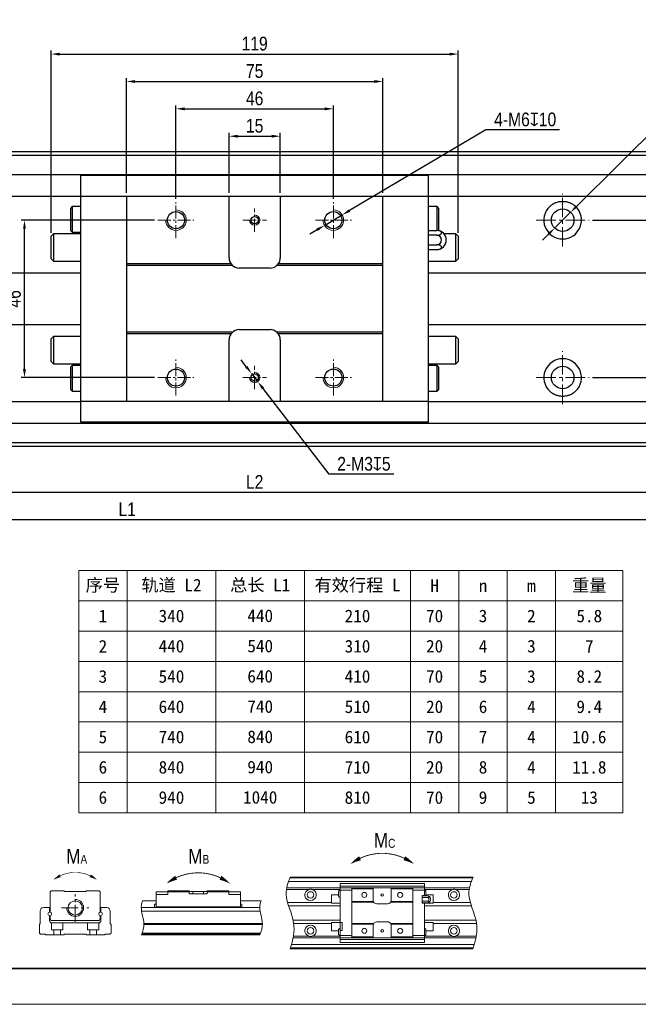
# Model space of a CAD drawing. Header units: millimetres. Extents: x 100 to 2099, y 30 to 469.
# Tile 6 of 12: x 1004 to 1185, y 30 to 318. Entities that reach past the tile are written whole.
import ezdxf

# ---------------------------------------------------------------- set-up
doc = ezdxf.new("R2010")
doc.units = ezdxf.units.MM
doc.linetypes.add('CENTER2', pattern=[28.575, 19.05, -3.175, 3.175, -3.175])
doc.layers.get('Defpoints').update_dxf_attribs({"lineweight": 13})
for name, color, linetype, lineweight in [('小粗', 7, 'Continuous', 25), ('标注', 3, 'Continuous', 13), ('点划线', 1, 'CENTER2', 13), ('粗线', 7, 'Continuous', 35), ('细线', 7, 'Continuous', 13)]:
    doc.layers.add(name, color=color, linetype=linetype, lineweight=lineweight)
doc.styles.add('4', font='ARIALN.TTF', dxfattribs={"height": 4})
doc.styles.add('7', font='ARIALN.TTF', dxfattribs={"height": 7})
doc.dimstyles.new('A4—对齐', dxfattribs={"dimtxt": 4.2, "dimasz": 2.5, "dimexe": 1, "dimexo": 1, "dimgap": 1, "dimtad": 1, "dimdec": 1, "dimzin": 9, "dimdsep": 46, "dimtxsty": '4', "dimcen": 2.5, "dimadec": 0, "dimazin": 0, "dimtm": 1e-09, "dimtfac": 1, "dimtdec": 1, "dimtmove": 0, "dimatfit": 3, "dimfxl": 0, "dimtolj": 1, "dimarcsym": 0})
doc.dimstyles.new('A4—水平', dxfattribs={"dimtxt": 4.2, "dimasz": 2.5, "dimexe": 2, "dimexo": 1, "dimgap": 1, "dimtad": 1, "dimtih": 1, "dimtoh": 1, "dimdec": 1, "dimzin": 12, "dimdsep": 46, "dimtxsty": '4', "dimcen": 2.5, "dimadec": 0, "dimazin": 0, "dimtm": 1e-09, "dimtfac": 1, "dimtdec": 1, "dimtmove": 0, "dimatfit": 3, "dimfxl": 0, "dimtolj": 1, "dimarcsym": 0})

# ---------------------------------------------------------------- blocks, each defined once
blk = doc.blocks.new('A4图框')
at = {"layer": '粗线'}
blk.add_lwpolyline([(5, 205), (292, 205), (292, 5), (5, 5)], close=True, dxfattribs=at)
at = {"layer": '细线'}
blk.add_lwpolyline([(0, 210), (297, 210), (297, 0), (0, 0)], close=True, dxfattribs=at)
blk = doc.blocks.new('扭矩')
at = {"layer": '标注'}
for points in [[(433.56, 94.07, 0.0147, 1.47, -0.053865), (436.8, 96.04, 0, 0, -1.574086)], [(455.04, 94.07, 0.0147, 1.47, 0.053865), (451.8, 96.04, 0, 0, 1.574086)], [(333.16, 88.77, 0.01, 1, -0.053865), (335.36, 90.11, 0, 0, -1.574086)], [(347.76, 88.77, 0.01, 1, 0.053865), (345.56, 90.11, 0, 0, 1.574086)], [(371.34, 87.48, 0.0147, 1.47, -0.053865), (374.58, 89.45, 0, 0, -1.574086)], [(392.81, 87.48, 0.0147, 1.47, 0.053865), (389.57, 89.45, 0, 0, 1.574086)]]:
    blk.add_lwpolyline(points, format="xyseb", dxfattribs=at)
for points, const_width in [([(451.8, 96.04, 0.223025), (436.8, 96.04, 4.483797)], 0.294), ([(345.56, 90.11, 0.223025), (335.36, 90.11, 4.483797)], 0.2), ([(389.57, 89.45, 0.223025), (374.58, 89.45, 4.483797)], 0.294)]:
    blk.add_lwpolyline(points, format="xyb", dxfattribs=dict(at, const_width=const_width))
blk.add_arc((340.46, 79.24), 2.86, 180, 90, dxfattribs=at)
for points, knots in [([(413.21, 89.69), (412.34, 87.78), (410.77, 82.72), (415.51, 74.58), (414.13, 68.38), (413.16, 65.44)], [4.418107, 4.418107, 4.418107, 4.418107, 10.533784, 20.542229, 29.51, 29.51, 29.51, 29.51]), ([(475.04, 89.69), (474.16, 87.78), (472.59, 82.72), (477.33, 74.58), (475.96, 68.38), (474.98, 65.44)], [4.418107, 4.418107, 4.418107, 4.418107, 10.533784, 20.542229, 29.51, 29.51, 29.51, 29.51]), ([(363.22, 81.67), (362.98, 80.98), (362.42, 78.47), (364.23, 74.45), (363.34, 71.38), (362.84, 70.15)], [3.929779, 3.929779, 3.929779, 3.929779, 6.143971, 11.892959, 15.773013, 15.773013, 15.773013, 15.773013]), ([(403.32, 81.67), (403.08, 80.98), (402.52, 78.47), (404.33, 74.45), (403.44, 71.38), (402.94, 70.15)], [3.929779, 3.929779, 3.929779, 3.929779, 6.143971, 11.892959, 15.773013, 15.773013, 15.773013, 15.773013])]:
    blk.add_open_spline(points, degree=3, knots=knots, dxfattribs=at)
at = {"layer": '点划线', "ltscale": 0.3}
for p, q in [((340.46, 74.58), (340.46, 83.91)), ((335.79, 79.24), (345.12, 79.24))]:
    blk.add_line(p, q, dxfattribs=at)
at = {"layer": '细线'}
for p, q in [((474.43, 88.21), (412.6, 88.21)), ((413.1, 89.43), (474.92, 89.43)), ((413.21, 89.69), (475.04, 89.69)), ((430.03, 87.55), (430.03, 67.58)), ((430.03, 87.55), (458.57, 87.55)), ((458.57, 83.32), (458.57, 87.55)), ((331.97, 84.63), (332.37, 85.04)), ((331.97, 84.63), (331.97, 77.83)), ((332.37, 85.04), (336.62, 85.04)), ((336.82, 84.84), (336.62, 85.04)), ((344.09, 84.84), (336.82, 84.84)), ((344.3, 85.04), (344.09, 84.84)), ((348.54, 85.04), (344.3, 85.04)), ((348.54, 85.04), (348.94, 84.63)), ((348.94, 84.63), (348.94, 77.83)), ((367.81, 84.63), (379.04, 84.63)), ((367.81, 84.63), (367.81, 79.53)), ((371.77, 83.83), (367.81, 83.83)), ((371.77, 85.04), (371.77, 83.83)), ((379.11, 85.04), (371.77, 85.04)), ((379.04, 84.03), (379.04, 85.04)), ((379.04, 84.03), (385.1, 84.03)), ((384.94, 84.84), (379.21, 84.84)), ((380.26, 84.84), (380.26, 84.03)), ((383.89, 84.03), (383.89, 84.84)), ((392.38, 85.04), (385.04, 85.04)), ((385.1, 84.03), (385.1, 85.04)), ((385.1, 84.63), (396.34, 84.63)), ((392.38, 85.04), (392.38, 83.83)), ((396.34, 83.83), (392.38, 83.83)), ((396.34, 79.53), (396.34, 84.63)), ((411.89, 85.45), (419.46, 85.45)), ((473.81, 86.05), (411.99, 86.05)), ((420.65, 85.45), (430.03, 85.45)), ((429.55, 83.63), (427.12, 83.63)), ((427.12, 80.8), (427.12, 83.63)), ((429.55, 83.22), (429.55, 84.84)), ((458.57, 86.55), (430.03, 86.55)), ((433.99, 85.24), (430.03, 85.24)), ((433.99, 86.05), (433.99, 69.08)), ((441.27, 85.65), (433.99, 85.65)), ((441.27, 86.05), (441.27, 81.81)), ((447.33, 86.05), (447.33, 81.81)), ((454.61, 85.65), (447.33, 85.65)), ((454.61, 69.08), (454.61, 86.05)), ((458.57, 85.24), (454.61, 85.24)), ((457.84, 80.84), (457.84, 83.47)), ((458.57, 83.47), (457.84, 83.47)), ((459.54, 83.32), (457.84, 83.32)), ((458.57, 85.45), (467.95, 85.45)), ((459.05, 83.32), (459.05, 84.84)), ((461.48, 83.63), (459.05, 83.63)), ((461.48, 80.8), (461.48, 83.63)), ((469.14, 85.45), (473.71, 85.45)), ((367.81, 81.67), (363.22, 81.67)), ((367.32, 79.36), (367.32, 80.25)), ((403.32, 81.67), (396.34, 81.67)), ((396.82, 79.36), (396.82, 80.25)), ((412.28, 81.12), (427.13, 81.12)), ((430.04, 79.99), (412.62, 79.99)), ((427.12, 80.8), (430.03, 80.8)), ((441.34, 81.4), (433.99, 81.4)), ((441.43, 81.2), (433.99, 81.2)), ((442.48, 80.6), (446.12, 80.6)), ((447.17, 81.2), (454.61, 81.2)), ((454.61, 81.4), (447.26, 81.4)), ((457.84, 82.74), (459.54, 82.74)), ((459.54, 81.57), (457.84, 81.57)), ((459.54, 80.99), (457.84, 80.99)), ((458.57, 80.84), (457.84, 80.84)), ((458.57, 80.99), (458.57, 67.58)), ((458.57, 80.8), (461.48, 80.8)), ((474.45, 79.99), (458.57, 79.99)), ((460.67, 82.44), (460.67, 81.87)), ((461.47, 81.12), (474.11, 81.12)), ((328.6, 73.93), (328.6, 78.15)), ((329.81, 79.36), (331.77, 79.36)), ((331.77, 79.36), (331.77, 77.83)), ((331.77, 74.98), (331.77, 76.62)), ((331.97, 75.4), (331.97, 76.62)), ((348.94, 76.62), (348.94, 75.4)), ((349.14, 79.36), (351.11, 79.36)), ((349.14, 79.36), (349.14, 77.83)), ((349.14, 74.98), (349.14, 76.62)), ((352.32, 78.15), (352.32, 73.93)), ((362.81, 79.36), (402.91, 79.36)), ((403.02, 78.15), (362.92, 78.15)), ((396.34, 79.64), (367.81, 79.64)), ((367.81, 79.36), (367.81, 79.53)), ((396.34, 79.53), (367.81, 79.53)), ((396.34, 79.53), (396.34, 79.36)), ((328.33, 73.67), (328.6, 73.93)), ((328.33, 70.76), (328.33, 73.67)), ((332.37, 75), (331.97, 75.4)), ((348.54, 75), (332.37, 75)), ((332.48, 74.19), (332.48, 71.82)), ((332.57, 74.18), (348.34, 74.18)), ((336.32, 74.18), (336.32, 71.82)), ((344.6, 74.18), (344.6, 71.82)), ((348.44, 74.19), (348.44, 71.82)), ((348.94, 75.4), (348.54, 75)), ((352.32, 73.93), (352.58, 73.67)), ((352.58, 73.67), (352.58, 70.76)), ((363.67, 73.93), (403.77, 73.93)), ((363.68, 73.67), (403.77, 73.67)), ((414.15, 75.14), (430.04, 75.14)), ((414.36, 74.01), (427.13, 74.01)), ((430.03, 74.33), (427.12, 74.33)), ((427.12, 71.5), (427.12, 74.33)), ((430.03, 74.29), (430.76, 74.29)), ((430.76, 74.29), (430.76, 71.66)), ((441.43, 73.93), (433.99, 73.93)), ((441.34, 73.73), (433.99, 73.73)), ((441.27, 69.08), (441.27, 73.32)), ((442.48, 74.53), (446.12, 74.53)), ((447.17, 73.93), (454.61, 73.93)), ((454.61, 73.73), (447.26, 73.73)), ((447.33, 73.32), (447.33, 69.08)), ((458.57, 75.14), (475.97, 75.14)), ((461.48, 74.33), (458.57, 74.33)), ((461.47, 74.01), (476.18, 74.01)), ((461.48, 71.5), (461.48, 74.33)), ((328.74, 70.35), (328.33, 70.76)), ((330.35, 70.35), (328.74, 70.35)), ((330.56, 70.15), (330.35, 70.35)), ((336.62, 70.15), (330.56, 70.15)), ((332.48, 71.82), (336.32, 71.82)), ((333.28, 71.82), (333.28, 70.15)), ((335.51, 71.82), (335.51, 70.15)), ((336.82, 70.35), (336.62, 70.15)), ((344.09, 70.35), (336.82, 70.35)), ((344.3, 70.15), (344.09, 70.35)), ((350.36, 70.15), (344.3, 70.15)), ((348.44, 71.82), (344.6, 71.82)), ((345.41, 71.82), (345.41, 70.15)), ((347.63, 71.82), (347.63, 70.15)), ((350.56, 70.35), (350.36, 70.15)), ((351.89, 70.35), (350.56, 70.35)), ((352.32, 70.53), (352.34, 70.51)), ((352.58, 70.76), (352.34, 70.51)), ((362.84, 70.15), (402.94, 70.15)), ((403.02, 70.35), (362.92, 70.35)), ((363.07, 70.76), (403.17, 70.76)), ((427.12, 71.5), (429.55, 71.5)), ((429.55, 71.91), (429.55, 70.29)), ((430.03, 71.66), (430.76, 71.66)), ((459.05, 70.29), (459.05, 71.91)), ((459.05, 71.5), (461.48, 71.5)), ((413.62, 66.92), (475.44, 66.92)), ((414.15, 69.08), (475.97, 69.08)), ((414.25, 69.68), (419.46, 69.68)), ((420.65, 69.68), (430.03, 69.68)), ((430.03, 69.89), (433.99, 69.89)), ((430.03, 68.58), (458.57, 68.58)), ((430.03, 67.58), (458.57, 67.58)), ((441.27, 69.48), (433.99, 69.48)), ((454.61, 69.48), (447.33, 69.48)), ((454.61, 69.89), (458.57, 69.89)), ((458.57, 69.68), (467.95, 69.68)), ((469.14, 69.68), (476.08, 69.68)), ((413.16, 65.44), (474.98, 65.44)), ((475.07, 65.7), (413.24, 65.7))]:
    blk.add_line(p, q, dxfattribs=at)
for centre, radius in [((420.05, 83.63), 1.11), ((438.24, 83.63), 0.849), ((444.3, 83.63), 0.434), ((450.36, 83.63), 0.849), ((468.55, 83.63), 1.11), ((340.46, 79.24), 2.42), ((331.87, 77.22), 0.614), ((349.04, 77.22), 0.614), ((420.05, 71.5), 1.11), ((438.24, 71.5), 0.849), ((444.3, 71.5), 0.434), ((450.36, 71.5), 0.849), ((468.55, 71.5), 1.11)]:
    blk.add_circle(centre, radius, dxfattribs=at)
for centre, radius, start, end in [((380.26, 85.44), 1.21, 199.4712, 210), ((420.05, 83.63), 1.92, 107.9953, 72.0062), ((429.95, 84.84), 0.404, 78.463, 180.0001), ((458.65, 84.84), 0.404, 359.9999, 101.537), ((459.54, 82.15), 1.17, 14.082, 89.9713), ((468.55, 83.63), 1.92, 107.9938, 72.0062), ((367.73, 80.25), 0.404, 78.463, 180.0001), ((396.42, 80.25), 0.404, 359.9999, 101.537), ((429.95, 83.22), 0.404, 179.9999, 281.537), ((442.48, 81.81), 1.21, 180, 270), ((446.12, 81.81), 1.21, 270, 360), ((459.54, 82.15), 0.583, 270.1017, 90.0043), ((459.54, 82.15), 1.17, 270, 345.918), ((329.81, 78.15), 1.21, 90, 180), ((351.11, 78.15), 1.21, 0, 90), ((332.57, 74.98), 0.8, 180, 270), ((348.34, 74.98), 0.8, 270, 0), ((420.05, 71.5), 1.92, 287.9938, 252.0047), ((442.48, 73.32), 1.21, 90, 180), ((446.12, 73.32), 1.21, 30, 90), ((446.12, 73.32), 1.21, 0, 19.4712), ((468.55, 71.5), 1.92, 287.9938, 252.0047), ((351.89, 70.96), 0.606, 270, 314.9062), ((429.95, 71.91), 0.404, 78.463, 180.0001), ((429.95, 70.29), 0.404, 179.9999, 281.537), ((458.65, 71.91), 0.404, 359.9999, 101.537), ((458.65, 70.29), 0.404, 258.463, 0.0001)]:
    blk.add_arc(centre, radius, start, end, dxfattribs=at)
for centre, major_axis, ratio, start_param, end_param in [((383.89, 85.44), (0.51, 1.1), 1, 4.621289, 4.805051), ((459.54, 83.03), (0.583, 0), 0.5, 4.712313, 7.852981), ((459.54, 81.28), (-0.583, 0), 0.5, 1.570197, 4.710613), ((446.12, 73.32), (0.51, -1.1), 1, 1.478135, 1.661896)]:
    blk.add_ellipse(centre, major_axis=major_axis, ratio=ratio, start_param=start_param, end_param=end_param, dxfattribs=at)
for points in [[(420.65, 85.45), (420.6, 85.47), (420.55, 85.48), (420.45, 85.51), (420.4, 85.51), (420.3, 85.53), (420.25, 85.54), (420.15, 85.54), (420.1, 85.55), (420.03, 85.55), (420, 85.55), (419.95, 85.54), (419.93, 85.54), (419.85, 85.54), (419.8, 85.53), (419.7, 85.51), (419.6, 85.5), (419.51, 85.47), (419.46, 85.45)], [(469.14, 85.45), (469.09, 85.47), (469.04, 85.48), (468.95, 85.51), (468.9, 85.51), (468.8, 85.53), (468.75, 85.54), (468.65, 85.54), (468.6, 85.55), (468.52, 85.55), (468.5, 85.55), (468.45, 85.54), (468.42, 85.54), (468.35, 85.54), (468.3, 85.53), (468.2, 85.51), (468.1, 85.5), (468, 85.47), (467.95, 85.45)], [(419.46, 69.68), (419.51, 69.66), (419.56, 69.65), (419.65, 69.62), (419.7, 69.61), (419.8, 69.6), (419.85, 69.59), (419.95, 69.59), (420, 69.58), (420.08, 69.58), (420.1, 69.58), (420.15, 69.59), (420.18, 69.59), (420.25, 69.59), (420.3, 69.6), (420.4, 69.61), (420.5, 69.63), (420.6, 69.66), (420.65, 69.68)], [(467.95, 69.68), (468, 69.66), (468.05, 69.65), (468.15, 69.62), (468.2, 69.61), (468.3, 69.6), (468.35, 69.59), (468.45, 69.59), (468.5, 69.58), (468.57, 69.58), (468.6, 69.58), (468.65, 69.59), (468.67, 69.59), (468.75, 69.59), (468.8, 69.6), (468.9, 69.61), (469, 69.63), (469.09, 69.66), (469.14, 69.68)]]:
    blk.add_open_spline(points, degree=3, knots=[0, 0, 0, 0, 0.125, 0.125, 0.25, 0.25, 0.375, 0.375, 0.5, 0.5, 0.5625, 0.5625, 0.625, 0.625, 0.75, 0.75, 0.875, 1, 1, 1, 1], dxfattribs=at)
blk.add_open_spline([(362.98, 70.51), (403.08, 70.51)], degree=1, dxfattribs=at)
at = {"layer": '标注', "char_height": 5, "attachment_point": 1, "style": '7'}
for s, insert in [('M{\\H0.6x;C}', (441.48, 104.59)), ('M{\\H0.6x;A}', (337.46, 99.18)), ('M{\\H0.6x;B}', (378.72, 99.18))]:
    blk.add_mtext_dynamic_manual_height_columns(s, width=12.0149, gutter_width=35, heights=[0], dxfattribs=dict(at, insert=insert))
blk = doc.blocks.new('*D78')
at = {"layer": 'Defpoints', "color": 0, "transparency": 16777216}
for p in [(1080.62, 283.64), (1065.62, 266.12), (1080.62, 266.12)]:
    blk.add_point(p, dxfattribs=at)
at = {"layer": '标注', "color": 0, "lineweight": -2, "transparency": 16777216}
for p, q in [((1065.62, 267.12), (1065.62, 284.64)), ((1068.12, 283.64), (1078.12, 283.64)), ((1080.62, 267.12), (1080.62, 284.64))]:
    blk.add_line(p, q, dxfattribs=at)
at = {"layer": '标注', "color": 0, "transparency": 16777216}
for points in [[(1068.12, 284.05), (1068.12, 283.22), (1065.62, 283.64)], [(1078.12, 284.05), (1078.12, 283.22), (1080.62, 283.64)]]:
    blk.add_solid(points, dxfattribs=at)
at = {"layer": '标注', "color": 0, "transparency": 16777216, "insert": (1073.12, 286.68), "char_height": 4, "attachment_point": 5, "style": '4'}
blk.add_mtext('\\A1;15', dxfattribs=at)
blk = doc.blocks.new('*D79')
at = {"layer": 'Defpoints', "color": 0, "transparency": 16777216}
for p in [(1096.12, 291.64), (1050.12, 264.39), (1096.12, 264.39)]:
    blk.add_point(p, dxfattribs=at)
at = {"layer": '标注', "color": 0, "lineweight": -2, "transparency": 16777216}
for p, q in [((1050.12, 265.39), (1050.12, 292.64)), ((1052.62, 291.64), (1093.62, 291.64)), ((1096.12, 265.39), (1096.12, 292.64))]:
    blk.add_line(p, q, dxfattribs=at)
at = {"layer": '标注', "color": 0, "transparency": 16777216}
for points in [[(1052.62, 292.05), (1052.62, 291.22), (1050.12, 291.64)], [(1093.62, 292.05), (1093.62, 291.22), (1096.12, 291.64)]]:
    blk.add_solid(points, dxfattribs=at)
at = {"layer": '标注', "color": 0, "transparency": 16777216, "insert": (1073.12, 294.68), "char_height": 4, "attachment_point": 5, "style": '4'}
blk.add_mtext('\\A1;46', dxfattribs=at)
blk = doc.blocks.new('*D80')
at = {"layer": 'Defpoints', "color": 0, "transparency": 16777216}
for p in [(1132.62, 307.64), (1013.62, 254.42), (1132.62, 254.42)]:
    blk.add_point(p, dxfattribs=at)
at = {"layer": '标注', "color": 0, "lineweight": -2, "transparency": 16777216}
for p, q in [((1013.62, 255.42), (1013.62, 308.64)), ((1132.62, 255.42), (1132.62, 308.64)), ((1016.12, 307.64), (1130.12, 307.64))]:
    blk.add_line(p, q, dxfattribs=at)
at = {"layer": '标注', "color": 0, "transparency": 16777216}
for points in [[(1016.12, 308.05), (1016.12, 307.22), (1013.62, 307.64)], [(1130.12, 308.05), (1130.12, 307.22), (1132.62, 307.64)]]:
    blk.add_solid(points, dxfattribs=at)
at = {"layer": '标注', "color": 0, "transparency": 16777216, "insert": (1073.12, 310.68), "char_height": 4, "attachment_point": 5, "style": '4'}
blk.add_mtext('\\A1;119', dxfattribs=at)
blk = doc.blocks.new('*D81')
at = {"layer": 'Defpoints', "color": 0, "transparency": 16777216}
for p in [(1110.62, 299.64), (1035.62, 266.12), (1110.62, 266.12)]:
    blk.add_point(p, dxfattribs=at)
at = {"layer": '标注', "color": 0, "lineweight": -2, "transparency": 16777216}
for p, q in [((1035.62, 267.12), (1035.62, 300.64)), ((1038.12, 299.64), (1108.12, 299.64)), ((1110.62, 267.12), (1110.62, 300.64))]:
    blk.add_line(p, q, dxfattribs=at)
at = {"layer": '标注', "color": 0, "transparency": 16777216}
for points in [[(1038.12, 300.05), (1038.12, 299.22), (1035.62, 299.64)], [(1108.12, 300.05), (1108.12, 299.22), (1110.62, 299.64)]]:
    blk.add_solid(points, dxfattribs=at)
at = {"layer": '标注', "color": 0, "transparency": 16777216, "insert": (1073.12, 302.67), "char_height": 4, "attachment_point": 5, "style": '4'}
blk.add_mtext('\\A1;75', dxfattribs=at)
blk = doc.blocks.new('*D83')
at = {"layer": 'Defpoints', "color": 0, "transparency": 16777216}
for p in [(846.12, 193.62), (1225.62, 193.62), (1225.62, 171.62)]:
    blk.add_point(p, dxfattribs=at)
at = {"layer": '标注', "color": 0, "lineweight": -2, "transparency": 16777216}
for p, q in [((846.12, 192.62), (846.12, 170.62)), ((1225.62, 192.62), (1225.62, 170.62)), ((848.62, 171.62), (1223.12, 171.62))]:
    blk.add_line(p, q, dxfattribs=at)
at = {"layer": '标注', "color": 0, "transparency": 16777216}
for points in [[(848.62, 172.04), (848.62, 171.2), (846.12, 171.62)], [(1223.12, 172.04), (1223.12, 171.2), (1225.62, 171.62)]]:
    blk.add_solid(points, dxfattribs=at)
at = {"layer": '标注', "color": 0, "transparency": 16777216, "insert": (1035.87, 174.63), "char_height": 4, "width": 27.2019, "attachment_point": 5, "style": '4'}
blk.add_mtext('\\A1;L1', dxfattribs=at)
blk = doc.blocks.new('*D84')
at = {"layer": 'Defpoints', "color": 0, "transparency": 16777216}
for p in [(933.12, 193.12), (1213.12, 193.12), (1213.12, 179.62)]:
    blk.add_point(p, dxfattribs=at)
at = {"layer": '标注', "color": 0, "lineweight": -2, "transparency": 16777216}
for p, q in [((933.12, 192.12), (933.12, 178.62)), ((1213.12, 192.12), (1213.12, 178.62)), ((935.62, 179.62), (1210.62, 179.62))]:
    blk.add_line(p, q, dxfattribs=at)
at = {"layer": '标注', "color": 0, "transparency": 16777216}
for points in [[(935.62, 180.04), (935.62, 179.2), (933.12, 179.62)], [(1210.62, 180.04), (1210.62, 179.2), (1213.12, 179.62)]]:
    blk.add_solid(points, dxfattribs=at)
at = {"layer": '标注', "color": 0, "transparency": 16777216, "insert": (1073.12, 182.63), "char_height": 4, "width": 35.0037, "attachment_point": 5, "style": '4'}
blk.add_mtext('\\A1;L2', dxfattribs=at)
blk = doc.blocks.new('*D85')
at = {"layer": 'Defpoints', "color": 0, "transparency": 16777216}
for p in [(1072.2, 214.31), (1074.03, 211.93)]:
    blk.add_point(p, dxfattribs=at)
at = {"layer": '标注', "color": 0, "lineweight": -2, "transparency": 16777216}
for p, q in [((1070.68, 216.29), (1069.15, 218.27)), ((1072.2, 214.31), (1074.03, 211.93)), ((1094.86, 184.86), (1075.56, 209.95)), ((1113.77, 184.86), (1094.86, 184.86))]:
    blk.add_line(p, q, dxfattribs=at)
at = {"layer": '标注', "color": 0, "transparency": 16777216}
for points in [[(1071.01, 216.54), (1070.35, 216.03), (1072.2, 214.31)], [(1075.89, 210.2), (1075.23, 209.69), (1074.03, 211.93)]]:
    blk.add_solid(points, dxfattribs=at)
at = {"layer": '标注', "color": 0, "transparency": 16777216, "insert": (1105.05, 187.9), "char_height": 4, "attachment_point": 5, "style": '4'}
blk.add_mtext('\\A1;2-M3{\\Fgdt|c134;x}5', dxfattribs=at)
blk = doc.blocks.new('*D86')
at = {"layer": 'Defpoints', "color": 0, "transparency": 16777216}
for p in [(1098.7, 260.65), (1093.54, 257.59)]:
    blk.add_point(p, dxfattribs=at)
at = {"layer": '标注', "color": 0, "lineweight": -2, "transparency": 16777216}
for p, q in [((1140.65, 285.48), (1100.85, 261.92)), ((1162.18, 285.48), (1140.65, 285.48)), ((1093.54, 257.59), (1098.7, 260.65)), ((1091.39, 256.32), (1089.23, 255.04))]:
    blk.add_line(p, q, dxfattribs=at)
at = {"layer": '标注', "color": 0, "transparency": 16777216}
for points in [[(1100.64, 262.28), (1101.06, 261.56), (1098.7, 260.65)], [(1091.17, 256.68), (1091.6, 255.96), (1093.54, 257.59)]]:
    blk.add_solid(points, dxfattribs=at)
at = {"layer": '标注', "color": 0, "transparency": 16777216, "insert": (1152.17, 288.52), "char_height": 4, "attachment_point": 5, "style": '4'}
blk.add_mtext('\\A1;4-M6{\\Fgdt|c134;x}10', dxfattribs=at)
blk = doc.blocks.new('*D87')
at = {"layer": 'Defpoints', "color": 0, "transparency": 16777216}
for p in [(1005.85, 259.12), (1044.85, 259.12), (1044.85, 213.12)]:
    blk.add_point(p, dxfattribs=at)
at = {"layer": '标注', "color": 0, "lineweight": -2, "transparency": 16777216}
for p, q in [((1043.85, 259.12), (1004.85, 259.12)), ((1005.85, 215.62), (1005.85, 256.62)), ((1043.85, 213.12), (1004.85, 213.12))]:
    blk.add_line(p, q, dxfattribs=at)
at = {"layer": '标注', "color": 0, "transparency": 16777216}
for points in [[(1005.43, 256.62), (1006.26, 256.62), (1005.85, 259.12)], [(1005.43, 215.62), (1006.26, 215.62), (1005.85, 213.12)]]:
    blk.add_solid(points, dxfattribs=at)
at = {"layer": '标注', "color": 0, "transparency": 16777216, "insert": (1002.8, 236.12), "char_height": 4, "attachment_point": 5, "rotation": 90, "style": '4'}
blk.add_mtext('\\A1;46', dxfattribs=at)
blk = doc.blocks.new('*D90')
at = {"layer": 'Defpoints', "color": 0, "transparency": 16777216}
for p in [(1170.84, 259.12), (1238.33, 259.12), (1170.84, 213.12)]:
    blk.add_point(p, dxfattribs=at)
at = {"layer": '标注', "color": 0, "lineweight": -2, "transparency": 16777216}
for p, q in [((1171.84, 259.12), (1239.33, 259.12)), ((1238.33, 215.62), (1238.33, 256.62)), ((1171.84, 213.12), (1239.33, 213.12))]:
    blk.add_line(p, q, dxfattribs=at)
at = {"layer": '标注', "color": 0, "transparency": 16777216}
for points in [[(1237.92, 256.62), (1238.75, 256.62), (1238.33, 259.12)], [(1237.92, 215.62), (1238.75, 215.62), (1238.33, 213.12)]]:
    blk.add_solid(points, dxfattribs=at)
at = {"layer": '标注', "color": 0, "transparency": 16777216, "insert": (1235.29, 236.12), "char_height": 4, "attachment_point": 5, "rotation": 90, "style": '4'}
blk.add_mtext('\\A1;46', dxfattribs=at)
blk = doc.blocks.new('*D52')
at = {"layer": 'Defpoints', "color": 0, "transparency": 16777216}
for p in [(1165.46, 261.44), (1160.78, 256.79)]:
    blk.add_point(p, dxfattribs=at)
at = {"layer": '标注', "color": 0, "lineweight": -2, "transparency": 16777216}
for p, q in [((1195.51, 291.3), (1167.23, 263.21)), ((1220.65, 291.3), (1195.51, 291.3)), ((1160.78, 256.79), (1165.46, 261.44)), ((1159, 255.03), (1157.23, 253.27))]:
    blk.add_line(p, q, dxfattribs=at)
at = {"layer": '标注', "color": 0, "transparency": 16777216}
for points in [[(1166.94, 263.5), (1167.53, 262.91), (1165.46, 261.44)], [(1158.71, 255.33), (1159.3, 254.74), (1160.78, 256.79)]]:
    blk.add_solid(points, dxfattribs=at)
at = {"layer": '标注', "color": 0, "transparency": 16777216, "insert": (1208.58, 291.3), "char_height": 4, "attachment_point": 5, "style": '4'}
blk.add_mtext('\\A1;2×n-%%C6.5\\P{\\Fgdt|c134;v}%%C11{\\Fgdt|c134;x}6', dxfattribs=at)

msp = doc.modelspace()

# ---------------------------------------------------------------- linework, layer by layer
at = {"layer": '小粗'}
for p, q in [((1213.12, 279.12), (933.12, 279.12)), ((933.12, 278.12), (1213.12, 278.12)), ((933.12, 272.45), (1213.12, 272.45)), ((1123.92, 272.12), (1022.32, 272.12)), ((1022.32, 200.12), (1022.32, 272.12)), ((1123.92, 200.12), (1123.92, 272.12)), ((933.12, 266.12), (1022.32, 266.12)), ((1022.32, 266.12), (1123.92, 266.12)), ((1035.62, 266.12), (1035.62, 206.12)), ((1065.62, 248.12), (1065.62, 266.12)), ((1080.62, 266.12), (1080.62, 248.12)), ((1110.62, 206.12), (1110.62, 266.12)), ((1123.92, 266.12), (1213.12, 266.12)), ((1019.82, 263.07), (1019.32, 262.57)), ((1019.32, 262.57), (1019.32, 256.07)), ((1022.32, 263.07), (1019.82, 263.07)), ((1019.82, 263.07), (1019.82, 255.57)), ((1126.42, 263.07), (1123.92, 263.07)), ((1126.92, 262.57), (1126.42, 263.07)), ((1126.42, 256.12), (1126.42, 263.07)), ((1126.92, 256.07), (1126.92, 262.57)), ((1019.32, 256.07), (1019.82, 255.57)), ((1123.92, 256.12), (1126.32, 256.12)), ((1126.91, 256.06), (1126.92, 256.07)), ((1014.32, 255.12), (1013.62, 254.42)), ((1013.62, 247.82), (1013.62, 254.42)), ((1022.32, 255.12), (1014.32, 255.12)), ((1014.32, 255.12), (1014.32, 247.12)), ((1019.82, 255.57), (1022.32, 255.57)), ((1126.32, 254.72), (1123.92, 254.72)), ((1131.92, 255.12), (1128.46, 255.12)), ((1132.62, 254.42), (1131.92, 255.12)), ((1131.92, 247.12), (1131.92, 255.12)), ((1132.62, 254.42), (1132.62, 247.82)), ((1123.92, 251.92), (1126.32, 251.92)), ((1123.92, 250.52), (1126.32, 250.52)), ((1013.62, 247.82), (1014.32, 247.12)), ((1131.92, 247.12), (1132.62, 247.82)), ((1014.32, 247.12), (1022.32, 247.12)), ((1066.22, 246.32), (1035.62, 246.32)), ((1066.69, 245.82), (1035.62, 245.82)), ((1077.62, 245.12), (1068.62, 245.12)), ((1110.62, 245.82), (1079.54, 245.82)), ((1110.62, 246.32), (1080.02, 246.32)), ((1123.92, 247.12), (1131.92, 247.12)), ((1022.32, 243.62), (936.62, 243.62)), ((1213.12, 243.62), (1123.91, 243.62)), ((936.62, 228.62), (1022.32, 228.62)), ((1123.91, 228.62), (1213.12, 228.62)), ((1014.32, 225.12), (1013.62, 224.42)), ((1013.62, 217.82), (1013.62, 224.42)), ((1022.32, 225.12), (1014.32, 225.12)), ((1014.32, 225.12), (1014.32, 217.12)), ((1066.69, 226.42), (1035.62, 226.42)), ((1066.22, 225.92), (1035.62, 225.92)), ((1068.62, 227.12), (1077.62, 227.12)), ((1110.62, 226.42), (1079.54, 226.42)), ((1110.62, 225.92), (1080.02, 225.92)), ((1131.92, 225.12), (1123.92, 225.12)), ((1132.62, 224.42), (1131.92, 225.12)), ((1131.92, 217.12), (1131.92, 225.12)), ((1132.62, 224.42), (1132.62, 217.82)), ((1065.62, 206.12), (1065.62, 224.12)), ((1080.62, 224.12), (1080.62, 206.12)), ((1013.62, 217.82), (1014.32, 217.12)), ((1014.32, 217.12), (1022.32, 217.12)), ((1019.82, 216.67), (1019.32, 216.17)), ((1019.32, 216.17), (1019.32, 209.67)), ((1022.32, 216.67), (1019.82, 216.67)), ((1019.82, 216.67), (1019.82, 209.17)), ((1123.92, 217.12), (1131.92, 217.12)), ((1126.42, 216.67), (1123.92, 216.67)), ((1126.92, 216.17), (1126.42, 216.67)), ((1126.42, 209.17), (1126.42, 216.67)), ((1126.92, 209.67), (1126.92, 216.17)), ((1131.92, 217.12), (1132.62, 217.82)), ((1019.32, 209.67), (1019.82, 209.17)), ((1019.82, 209.17), (1022.32, 209.17)), ((1123.92, 209.17), (1126.42, 209.17)), ((1126.42, 209.17), (1126.92, 209.67)), ((933.12, 206.12), (1022.32, 206.12)), ((1123.92, 206.12), (1022.32, 206.12)), ((1123.92, 206.12), (1213.12, 206.12)), ((933.12, 199.78), (1213.12, 199.78)), ((1123.92, 200.12), (1022.32, 200.12)), ((933.12, 194.12), (1213.12, 194.12)), ((933.12, 193.12), (1213.12, 193.12))]:
    msp.add_line(p, q, dxfattribs=at)
for centre, radius in [((1163.12, 259.12), 3.3), ((1050.12, 259.12), 2.5), ((1073.12, 259.12), 1.07), ((1096.12, 259.12), 2.5), ((1163.12, 213.12), 3.3), ((1050.12, 213.12), 2.5), ((1073.12, 213.12), 1.07), ((1096.12, 213.12), 2.5)]:
    msp.add_circle(centre, radius, dxfattribs=at)
for centre, radius, start, end in [((1163.12, 259.12), 5.5, 133.3418, 46.6582), ((1126.32, 253.32), 2.8, 270, 90), ((1126.32, 253.32), 1.4, 270, 90), ((1068.62, 248.12), 3, 180, 270), ((1077.62, 248.12), 3, 323.1301, 0), ((1077.62, 248.12), 3, 270, 309.9445), ((1068.62, 224.12), 3, 90, 180), ((1077.62, 224.12), 3, 0, 90), ((1163.12, 213.12), 5.5, 313.3418, 226.6582)]:
    msp.add_arc(centre, radius, start, end, dxfattribs=at)
for centre, major_axis, ratio, start_param, end_param in [((1126.32, 255.42), (-1.4, 0), 0.5, 1.570796, 4.712389), ((1126.32, 251.22), (1.4, 0), 0.5, 4.712389, 7.853982), ((1077.62, 248.12), (2.12, -2.12), 1, 6.19495, 6.425082)]:
    msp.add_ellipse(centre, major_axis=major_axis, ratio=ratio, start_param=start_param, end_param=end_param, dxfattribs=at)
for points in [[(1159.34, 263.12), (1159.47, 263.24), (1159.6, 263.35), (1159.88, 263.57), (1160.02, 263.67), (1160.24, 263.81), (1160.31, 263.85), (1160.43, 263.91), (1160.46, 263.94), (1160.54, 263.98), (1160.58, 264), (1160.77, 264.1), (1160.93, 264.17), (1161.25, 264.29), (1161.41, 264.35), (1161.74, 264.45), (1161.91, 264.49), (1162.13, 264.53), (1162.17, 264.54), (1162.26, 264.55), (1162.39, 264.57), (1162.51, 264.59), (1162.77, 264.61), (1163.12, 264.63), (1163.46, 264.61), (1163.72, 264.59), (1163.81, 264.58), (1163.94, 264.56), (1163.98, 264.55), (1164.07, 264.54), (1164.11, 264.53), (1164.33, 264.49), (1164.49, 264.45), (1164.83, 264.35), (1164.99, 264.29), (1165.23, 264.2), (1165.31, 264.16), (1165.43, 264.11), (1165.47, 264.09), (1165.54, 264.05), (1165.58, 264.04), (1165.78, 263.94), (1165.93, 263.85), (1166.22, 263.67), (1166.36, 263.57), (1166.63, 263.35), (1166.77, 263.24), (1166.89, 263.12)], [(1166.89, 209.12), (1166.77, 209), (1166.63, 208.88), (1166.36, 208.67), (1166.22, 208.57), (1166, 208.43), (1165.92, 208.39), (1165.81, 208.32), (1165.77, 208.3), (1165.7, 208.26), (1165.66, 208.24), (1165.46, 208.14), (1165.31, 208.07), (1164.99, 207.94), (1164.82, 207.89), (1164.49, 207.79), (1164.32, 207.75), (1164.11, 207.71), (1164.07, 207.7), (1163.98, 207.69), (1163.85, 207.67), (1163.72, 207.65), (1163.46, 207.63), (1163.12, 207.61), (1162.77, 207.63), (1162.51, 207.65), (1162.43, 207.66), (1162.3, 207.68), (1162.25, 207.69), (1162.17, 207.7), (1162.12, 207.71), (1161.91, 207.75), (1161.74, 207.79), (1161.41, 207.89), (1161.25, 207.94), (1161.01, 208.04), (1160.93, 208.07), (1160.81, 208.13), (1160.77, 208.14), (1160.69, 208.18), (1160.65, 208.2), (1160.46, 208.3), (1160.31, 208.39), (1160.02, 208.57), (1159.88, 208.67), (1159.6, 208.88), (1159.47, 209), (1159.34, 209.12)]]:
    msp.add_open_spline(points, degree=3, knots=[0, 0, 0, 0, 0.0625, 0.0625, 0.125, 0.125, 0.15625, 0.15625, 0.171875, 0.171875, 0.1875, 0.1875, 0.25, 0.25, 0.3125, 0.3125, 0.375, 0.375, 0.390625, 0.390625, 0.40625, 0.4375, 0.4375, 0.5, 0.5625, 0.5625, 0.59375, 0.59375, 0.609375, 0.609375, 0.625, 0.625, 0.6875, 0.6875, 0.75, 0.75, 0.78125, 0.78125, 0.796875, 0.796875, 0.8125, 0.8125, 0.875, 0.875, 0.9375, 0.9375, 1, 1, 1, 1], dxfattribs=at)
at = {"layer": '标注'}
for p, q in [((1035.85, 85.98), (1035.85, 156.71)), ((1061.78, 85.98), (1061.78, 156.71)), ((1087.71, 85.98), (1087.71, 156.71)), ((1118.64, 85.98), (1118.64, 156.71)), ((1132.78, 85.98), (1132.78, 156.71)), ((1146.92, 85.98), (1146.92, 156.71)), ((1161.07, 85.98), (1161.07, 156.71)), ((1021.7, 147.87), (1180.75, 147.87)), ((1021.7, 139.03), (1180.75, 139.03)), ((1021.7, 139.03), (1180.75, 139.03)), ((1021.7, 130.19), (1180.75, 130.19)), ((1021.7, 121.34), (1180.75, 121.34)), ((1021.7, 112.5), (1180.75, 112.5)), ((1021.7, 103.66), (1180.75, 103.66)), ((1021.7, 94.82), (1180.75, 94.82))]:
    msp.add_line(p, q, dxfattribs=at)
msp.add_lwpolyline([(1021.7, 156.71), (1180.75, 156.71), (1180.75, 85.98), (1021.7, 85.98)], close=True, dxfattribs=at)
for centre, radius in [((1050.12, 259.12), 3), ((1096.12, 259.12), 3), ((1073.12, 259.12), 1.5), ((1050.12, 213.12), 3), ((1096.12, 213.12), 3), ((1073.12, 213.12), 1.5)]:
    msp.add_arc(centre, radius, 180, 90, dxfattribs=at)
at = {"layer": '点划线', "ltscale": 0.3}
for p, q in [((1163.12, 251.4), (1163.12, 266.84)), ((1155.4, 259.12), (1170.84, 259.12)), ((1163.12, 205.4), (1163.12, 220.84)), ((1155.4, 213.12), (1170.84, 213.12))]:
    msp.add_line(p, q, dxfattribs=at)
at = {"layer": '点划线', "ltscale": 0.2}
for p, q in [((1050.12, 253.85), (1050.12, 264.39)), ((1073.12, 255.71), (1073.12, 262.53)), ((1096.12, 253.85), (1096.12, 264.39)), ((1044.85, 259.12), (1055.39, 259.12)), ((1069.71, 259.12), (1076.53, 259.12)), ((1090.85, 259.12), (1101.39, 259.12)), ((1050.12, 207.85), (1050.12, 218.39)), ((1073.12, 209.71), (1073.12, 216.53)), ((1096.12, 207.85), (1096.12, 218.39)), ((1044.85, 213.12), (1055.39, 213.12)), ((1069.71, 213.12), (1076.53, 213.12)), ((1090.85, 213.12), (1101.39, 213.12))]:
    msp.add_line(p, q, dxfattribs=at)

# ---------------------------------------------------------------- block references
at = {"layer": '标注'}
for name, p, xscale, yscale, zscale in [('A4图框', (789.52, 30), 2.088853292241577, 2.088853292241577, 2.088853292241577), ('扭矩', (726.5, -10.31), 0.8640567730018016, 0.8640567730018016, 0.8640567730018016)]:
    msp.add_blockref(name, p, dxfattribs=dict(at, xscale=xscale, yscale=yscale, zscale=zscale))

# ---------------------------------------------------------------- texts
at = {"layer": '标注', "char_height": 3.6834, "attachment_point": 5, "style": '7'}
for s, insert, width in [('{\\fSimSun|b0|i0|c134|p2;序号}', (1028.77, 152.29), 14.1436), ('{\\fSimSun|b0|i0|c134|p34;轨道 L2}', (1048.81, 152.29), 25.93), ('{\\fSimSun|b0|i0|c134|p2;总长 L1}', (1074.74, 152.34), 25.93), ('{\\fSimSun|b0|i0|c134|p34;有效行程 L}', (1103.17, 152.29), 30.93), ('{\\fSimSun|b0|i0|c134|p34;H}', (1125.71, 152.29), 14.1436), ('{\\fSimSun|b0|i0|c134|p2;n}', (1139.85, 152.29), 14.1436), ('{\\fSimSun|b0|i0|c134|p2;m}', (1153.99, 152.29), 14.1436), ('{\\fSimSun|b0|i0|c134|p2;重量}', (1170.91, 152.29), 19.6795), ('{\\fSimSun|b0|i0|c134|p2;1}', (1028.77, 143.45), 14.1436), ('{\\fSimSun|b0|i0|c134|p34;340}', (1048.81, 143.45), 25.93), ('{\\fSimSun|b0|i0|c134|p34;440}', (1074.74, 143.5), 25.93), ('{\\fSimSun|b0|i0|c134|p34;210}', (1103.17, 143.45), 30.93), ('{\\fSimSun|b0|i0|c134|p34;70}', (1125.71, 143.45), 14.1436), ('{\\fSimSun|b0|i0|c134|p34;3}', (1139.85, 143.45), 14.1436), ('{\\fSimSun|b0|i0|c134|p2;2}', (1153.99, 143.45), 14.1436), ('{\\fSimSun|b0|i0|c134|p34;5.8}', (1170.91, 143.45), 19.6795), ('{\\fSimSun|b0|i0|c134|p2;2}', (1028.77, 134.61), 14.1436), ('{\\fSimSun|b0|i0|c134|p34;440}', (1048.81, 134.61), 25.93), ('{\\fSimSun|b0|i0|c134|p34;540}', (1074.74, 134.66), 25.93), ('{\\fSimSun|b0|i0|c134|p34;310}', (1103.17, 134.61), 30.93), ('{\\fSimSun|b0|i0|c134|p34;20}', (1125.71, 134.61), 14.1436), ('{\\fSimSun|b0|i0|c134|p34;4}', (1139.85, 134.61), 14.1436), ('{\\fSimSun|b0|i0|c134|p34;3}', (1153.99, 134.61), 14.1436), ('{\\fSimSun|b0|i0|c134|p34;7}', (1170.91, 134.61), 19.6795), ('{\\fSimSun|b0|i0|c134|p2;3}', (1028.77, 125.77), 14.1436), ('{\\fSimSun|b0|i0|c134|p34;540}', (1048.81, 125.77), 25.93), ('{\\fSimSun|b0|i0|c134|p34;640}', (1074.74, 125.82), 25.93), ('{\\fSimSun|b0|i0|c134|p34;410}', (1103.17, 125.77), 30.93), ('{\\fSimSun|b0|i0|c134|p34;70}', (1125.71, 125.77), 14.1436), ('{\\fSimSun|b0|i0|c134|p34;5}', (1139.85, 125.77), 14.1436), ('{\\fSimSun|b0|i0|c134|p34;3}', (1153.99, 125.77), 14.1436), ('{\\fSimSun|b0|i0|c134|p34;8.2}', (1170.91, 125.77), 19.6795), ('{\\fSimSun|b0|i0|c134|p2;4}', (1028.77, 116.92), 14.1436), ('{\\fSimSun|b0|i0|c134|p34;640}', (1048.81, 116.92), 25.93), ('{\\fSimSun|b0|i0|c134|p34;740}', (1074.74, 116.98), 25.93), ('{\\fSimSun|b0|i0|c134|p34;510}', (1103.17, 116.92), 30.93), ('{\\fSimSun|b0|i0|c134|p34;20}', (1125.71, 116.92), 14.1436), ('{\\fSimSun|b0|i0|c134|p34;6}', (1139.85, 116.92), 14.1436), ('{\\fSimSun|b0|i0|c134|p34;4}', (1153.99, 116.92), 14.1436), ('{\\fSimSun|b0|i0|c134|p34;9.4}', (1170.91, 116.92), 19.6795), ('{\\fSimSun|b0|i0|c134|p2;5}', (1028.77, 108.08), 14.1436), ('{\\fSimSun|b0|i0|c134|p34;740}', (1048.81, 108.08), 25.93), ('{\\fSimSun|b0|i0|c134|p34;840}', (1074.74, 108.14), 25.93), ('{\\fSimSun|b0|i0|c134|p34;610}', (1103.17, 108.08), 30.93), ('{\\fSimSun|b0|i0|c134|p34;70}', (1125.71, 108.08), 14.1436), ('{\\fSimSun|b0|i0|c134|p34;7}', (1139.85, 108.08), 14.1436), ('{\\fSimSun|b0|i0|c134|p34;4}', (1153.99, 108.08), 14.1436), ('{\\fSimSun|b0|i0|c134|p34;10.6}', (1170.91, 108.08), 19.6795), ('{\\fSimSun|b0|i0|c134|p2;6}', (1028.77, 99.24), 14.1436), ('{\\fSimSun|b0|i0|c134|p34;840}', (1048.81, 99.24), 25.93), ('{\\fSimSun|b0|i0|c134|p34;940}', (1074.74, 99.3), 25.93), ('{\\fSimSun|b0|i0|c134|p34;710}', (1103.17, 99.24), 30.93), ('{\\fSimSun|b0|i0|c134|p34;20}', (1125.71, 99.24), 14.1436), ('{\\fSimSun|b0|i0|c134|p34;8}', (1139.85, 99.24), 14.1436), ('{\\fSimSun|b0|i0|c134|p34;4}', (1153.99, 99.24), 14.1436), ('{\\fSimSun|b0|i0|c134|p34;11.8}', (1170.91, 99.24), 19.6795), ('{\\fSimSun|b0|i0|c134|p2;6}', (1028.77, 90.4), 14.1436), ('{\\fSimSun|b0|i0|c134|p34;940}', (1048.81, 90.4), 25.93), ('{\\fSimSun|b0|i0|c134|p34;1040}', (1074.74, 90.45), 25.93), ('{\\fSimSun|b0|i0|c134|p34;810}', (1103.17, 90.4), 30.93), ('{\\fSimSun|b0|i0|c134|p34;70}', (1125.71, 90.4), 14.1436), ('{\\fSimSun|b0|i0|c134|p34;9}', (1139.85, 90.4), 14.1436), ('{\\fSimSun|b0|i0|c134|p34;5}', (1153.99, 90.4), 14.1436), ('{\\fSimSun|b0|i0|c134|p34;13}', (1170.91, 90.4), 19.6795)]:
    msp.add_mtext(s, dxfattribs=dict(at, insert=insert, width=width))

# ---------------------------------------------------------------- dimensions: what is measured, and where the dimension line sits
at = {"layer": '标注'}
for base, p1, p2, picture, middle in [((1132.62, 307.64), (1013.62, 254.42), (1132.62, 254.42), '*D80', (1073.12, 310.68)), ((1110.62, 299.64), (1035.62, 266.12), (1110.62, 266.12), '*D81', (1073.12, 302.67)), ((1096.12, 291.64), (1050.12, 264.39), (1096.12, 264.39), '*D79', (1073.12, 294.68)), ((1080.62, 283.64), (1065.62, 266.12), (1080.62, 266.12), '*D78', (1073.12, 286.68))]:
    dim = msp.add_linear_dim(base=base, p1=p1, p2=p2, dimstyle='A4—对齐', dxfattribs=at)
    dim.commit()
    dim.dimension.update_dxf_attribs({"geometry": picture, "text_midpoint": middle})
for p1, p2, text, picture, middle in [((1160.78, 256.79), (1165.46, 261.44), '2×n-%%C6.5\\X{\\Fgdt|c134;v}%%C11{\\Fgdt|c134;x}6', '*D52', (1208.58, 291.3)), ((1093.54, 257.59), (1098.7, 260.65), '4-M6{\\Fgdt|c134;x}10', '*D86', (1152.17, 285.48)), ((1072.2, 214.31), (1074.03, 211.93), '2-M3{\\Fgdt|c134;x}5', '*D85', (1105.05, 184.86))]:
    dim = msp.add_diameter_dim_2p(p1=p1, p2=p2, text=text, dimstyle='A4—水平', dxfattribs=at)
    dim.commit()
    dim.dimension.update_dxf_attribs({"geometry": picture, "text_midpoint": middle, "dimtype": 163})
for base, p1, p2, picture, middle in [((1005.85, 259.12), (1044.85, 213.12), (1044.85, 259.12), '*D87', (1002.8, 236.12)), ((1238.33, 259.12), (1170.84, 213.12), (1170.84, 259.12), '*D90', (1235.29, 236.12))]:
    dim = msp.add_linear_dim(base=base, p1=p1, p2=p2, angle=90, dimstyle='A4—对齐', dxfattribs=at)
    dim.commit()
    dim.dimension.update_dxf_attribs({"geometry": picture, "text_midpoint": middle})
for base, p1, p2, text, picture, middle in [((1225.62, 171.62), (846.12, 193.62), (1225.62, 193.62), 'L1', '*D83', (1035.87, 174.63)), ((1213.12, 179.62), (933.12, 193.12), (1213.12, 193.12), 'L2', '*D84', (1073.12, 182.63))]:
    dim = msp.add_linear_dim(base=base, p1=p1, p2=p2, text=text, dimstyle='A4—对齐', dxfattribs=at)
    dim.commit()
    dim.dimension.update_dxf_attribs({"geometry": picture, "text_midpoint": middle})

doc.saveas('drawing.dxf')
